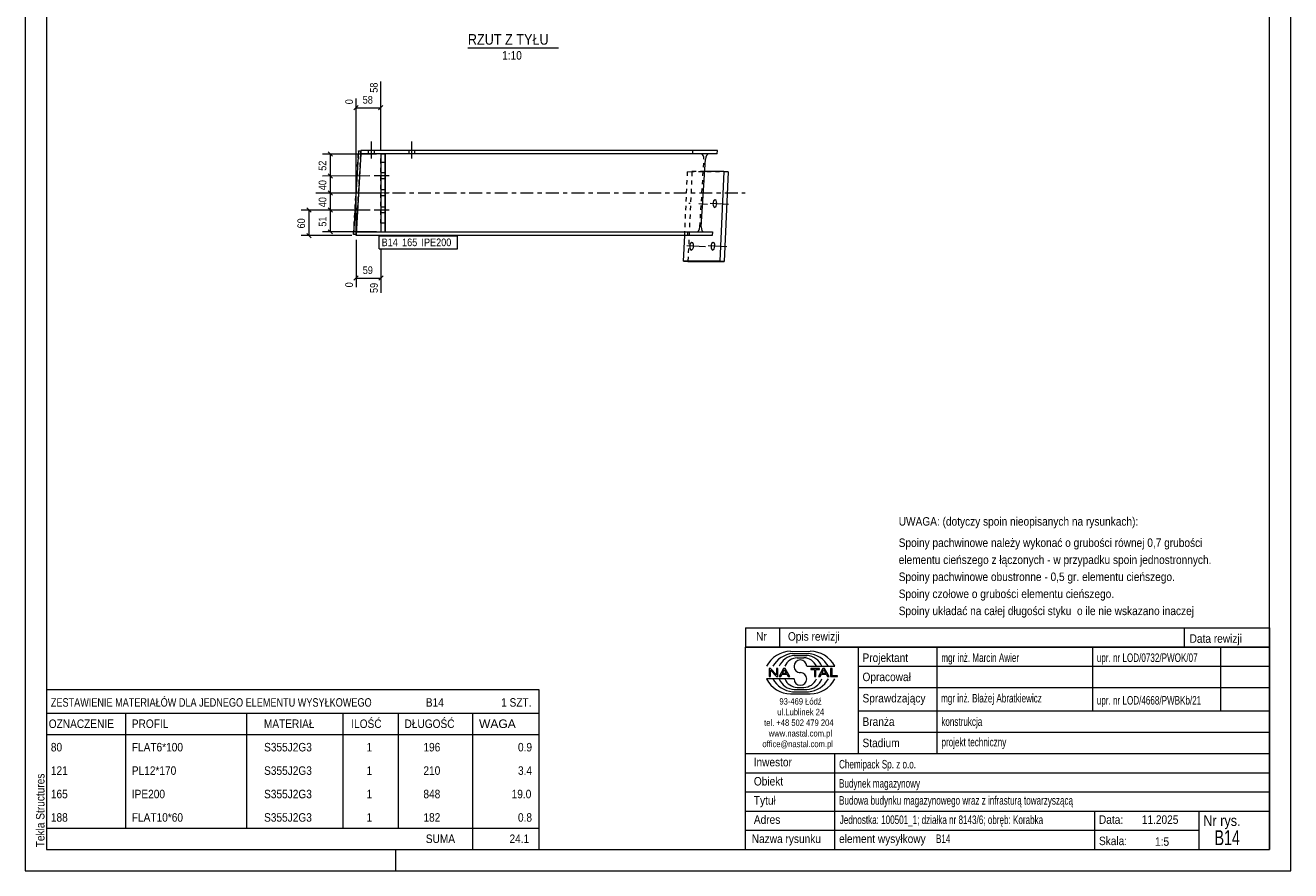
# Model space of a CAD drawing. Header units: millimetres. Extents: x 0 to 297, y 0 to 420.
# Tile 1 of 2: x 0 to 297, y 0 to 198. Entities that reach past the tile are written whole.
import ezdxf

# ---------------------------------------------------------------- set-up
doc = ezdxf.new("R2010")
doc.units = ezdxf.units.MM
for name, pattern in [('XKITLINE00', [0]), ('XKITLINE01', [4, 1, -1, 1, -1]), ('XKITLINE02', [4, 2, -2]), ('XKITLINE03', [6, 3, -1, 1, -1])]:
    doc.linetypes.add(name, pattern=pattern)
for name, color, linetype, lineweight in [('Arkusz rysunku', 3, 'Continuous', 0), ('Element', 2, 'Continuous', 0), ('Inny typ obiektu', 7, 'Continuous', 0), ('Wymiar', 4, 'Continuous', 0), ('Znak elementu', 2, 'Continuous', 0), ('Śruba', 3, 'Continuous', 0)]:
    doc.layers.add(name, color=color, linetype=linetype, lineweight=lineweight)
doc.styles.add('ARIAL', font='ARIAL.TTF')

msp = doc.modelspace()

# ---------------------------------------------------------------- linework, layer by layer
at = {"layer": 'Arkusz rysunku', "linetype": 'XKITLINE00', "lineweight": 0}
for p, q in [((0, 420), (0, 0)), ((297, 0), (297, 420)), ((5, 415), (5, 5)), ((292, 5), (292, 415)), ((5, 5), (292, 5)), ((87, 0), (87, 5)), ((0, 0), (297, 0))]:
    msp.add_line(p, q, dxfattribs=at)
at = {"layer": 'Element', "linetype": 'XKITLINE00', "lineweight": 0}
for p, q in [((78.18, 168.96), (77.03, 149.36)), ((78.74, 168.26), (77.63, 149.32)), ((78.18, 168.96), (78.78, 168.93)), ((78.74, 168.26), (78.79, 169.11)), ((162.41, 168.26), (78.74, 168.26)), ((162.46, 169.11), (78.79, 169.11)), ((84.43, 168.23), (83.43, 168.23)), ((83.43, 168.23), (83.44, 149.99)), ((84.43, 166.23), (84.43, 168.23)), ((84.43, 168.23), (84.43, 168.23)), ((84.43, 168.23), (84.44, 149.99)), ((84.43, 168.23), (84.43, 168.23)), ((158.65, 151.16), (159.62, 167.06)), ((159.7, 167.52), (159.62, 167.06)), ((159.87, 167.91), (159.7, 167.52)), ((160.11, 168.17), (159.87, 167.91)), ((160.38, 168.26), (160.11, 168.17)), ((162.41, 168.26), (162.46, 169.11)), ((84.45, 151.99), (84.43, 166.23)), ((84.43, 166.23), (84.43, 166.23)), ((163.93, 164.11), (159.44, 164.11)), ((163.93, 164.11), (162.98, 143.12)), ((163.93, 164.11), (164.97, 164.05)), ((164.97, 164.05), (164.02, 143.05)), ((84.45, 151.99), (84.44, 151.99)), ((84.45, 149.99), (84.45, 151.99)), ((77.63, 149.32), (77.03, 149.36)), ((77.03, 149.32), (77.04, 149.36)), ((77.03, 149.32), (77.03, 149.36)), ((77.63, 149.29), (77.03, 149.32)), ((77.62, 149.11), (77.63, 149.32)), ((161.25, 149.11), (77.62, 149.11)), ((77.67, 149.96), (161.3, 149.96)), ((83.44, 149.99), (84.44, 149.99)), ((84.44, 149.99), (84.45, 149.99)), ((84.44, 149.99), (84.45, 149.99)), ((154.48, 143.12), (154.76, 149.11)), ((158.65, 151.16), (158.68, 150.7)), ((158.68, 150.7), (158.81, 150.31)), ((158.81, 150.31), (159.02, 150.05)), ((159.02, 150.05), (159.27, 149.96)), ((161.3, 149.96), (161.25, 149.11)), ((154.48, 143.12), (155.52, 143.05)), ((162.98, 143.12), (154.48, 143.12)), ((155.52, 143.05), (164.02, 143.05)), ((164.02, 143.05), (162.98, 143.12))]:
    msp.add_line(p, q, dxfattribs=at)
at = {"layer": 'Element', "linetype": 'XKITLINE01', "lineweight": 0}
for p, q in [((77.04, 149.36), (78.18, 168.93)), ((78.78, 168.89), (77.63, 149.29)), ((77.74, 151.16), (78.67, 167.06)), ((77.74, 151.16), (78.67, 167.06)), ((78.18, 168.93), (78.18, 168.96)), ((78.78, 168.89), (78.18, 168.93)), ((78.7, 167.52), (78.67, 167.06)), ((78.67, 167.06), (78.7, 167.52)), ((78.72, 167.91), (78.7, 167.52)), ((78.7, 167.52), (78.72, 167.91)), ((78.74, 168.17), (78.72, 167.91)), ((78.72, 167.91), (78.74, 168.17)), ((78.74, 168.26), (78.79, 169.11)), ((78.78, 168.93), (78.74, 168.26)), ((78.74, 168.26), (78.74, 168.17)), ((78.74, 168.17), (78.74, 168.26)), ((78.78, 168.93), (78.78, 168.89)), ((83.43, 166.23), (83.43, 168.23)), ((156.64, 168.26), (156.7, 169.11)), ((158.33, 151.16), (159.29, 167.06)), ((158.93, 168.17), (158.67, 168.26)), ((159.14, 167.91), (158.93, 168.17)), ((159.27, 167.52), (159.14, 167.91)), ((159.29, 167.06), (159.27, 167.52)), ((84.43, 166.23), (83.43, 166.23)), ((83.45, 151.99), (83.43, 166.23)), ((154.76, 149.11), (155.44, 164.11)), ((155.44, 164.11), (156.48, 164.05)), ((159.44, 164.11), (155.44, 164.11)), ((156.48, 164.05), (155.52, 143.05)), ((164.97, 164.05), (156.48, 164.05)), ((84.44, 151.99), (83.45, 151.99)), ((83.45, 151.99), (83.45, 149.99)), ((77.62, 149.11), (77.67, 149.96)), ((77.63, 149.32), (77.67, 149.96)), ((77.63, 149.29), (77.63, 149.32)), ((77.63, 149.29), (77.63, 149.29)), ((77.68, 150.05), (77.67, 149.96)), ((77.67, 149.96), (77.68, 150.05)), ((77.69, 150.31), (77.68, 150.05)), ((77.68, 150.05), (77.69, 150.31)), ((77.71, 150.7), (77.69, 150.31)), ((77.69, 150.31), (77.71, 150.7)), ((77.74, 151.16), (77.71, 150.7)), ((77.71, 150.7), (77.74, 151.16)), ((155.49, 149.11), (155.54, 149.96)), ((157.57, 149.96), (157.84, 150.05)), ((157.84, 150.05), (158.08, 150.31)), ((158.08, 150.31), (158.25, 150.7)), ((158.25, 150.7), (158.33, 151.16))]:
    msp.add_line(p, q, dxfattribs=at)
at = {"layer": 'Element', "linetype": 'XKITLINE03', "lineweight": 0}
msp.add_line((68.21, 159.11), (168.97, 159.11), dxfattribs=at)
at = {"layer": 'Inny typ obiektu', "linetype": 'XKITLINE00', "lineweight": 0}
for p, q in [((103.87, 193.16), (125.17, 193.16)), ((169, 57), (169, 52.5)), ((169, 57), (292, 57)), ((177, 57), (177, 52.5)), ((272, 57), (272, 52.5)), ((292, 57), (292, 52.5)), ((292, 52.5), (169, 52.5)), ((169, 5), (169, 52.5)), ((169, 52.5), (292, 52.5)), ((179.62, 51.49), (184.23, 51.5)), ((180.07, 50.99), (183.86, 51)), ((180.46, 50.49), (183.45, 50.49)), ((195.5, 52.5), (195.5, 27.5)), ((214, 27.5), (214, 52.5)), ((250.5, 52.5), (250.5, 37.5)), ((280.5, 52.5), (280.5, 37.5)), ((292, 52.5), (292, 5)), ((181.2, 49.98), (182.73, 49.99)), ((183.42, 47.99), (189.98, 47.99)), ((195.5, 48), (292, 48)), ((180.43, 45.01), (174, 45.01)), ((174.93, 47.44), (174.57, 47.44)), ((174.57, 47.44), (174.57, 45.56)), ((174.57, 45.56), (174.9, 45.56)), ((174.9, 47.04), (176.29, 45.56)), ((174.9, 45.56), (174.9, 47.04)), ((176.31, 45.96), (174.93, 47.44)), ((176.29, 45.56), (176.65, 45.56)), ((176.65, 47.44), (176.31, 47.44)), ((176.31, 47.44), (176.31, 45.96)), ((176.65, 45.56), (176.65, 47.44)), ((177.96, 47.44), (176.94, 45.56)), ((176.94, 45.56), (177.31, 45.56)), ((177.31, 45.56), (177.61, 46.13)), ((177.61, 46.13), (178.71, 46.13)), ((177.71, 46.33), (178.14, 47.24)), ((178.6, 46.33), (177.71, 46.33)), ((178.33, 47.44), (177.96, 47.44)), ((178.14, 47.24), (178.6, 46.33)), ((179.41, 45.56), (178.33, 47.44)), ((178.71, 46.13), (179.02, 45.56)), ((179.02, 45.56), (179.41, 45.56)), ((186.43, 47.44), (184.34, 47.44)), ((184.34, 47.44), (184.34, 47.22)), ((184.34, 47.22), (185.21, 47.22)), ((185.21, 47.22), (185.21, 45.56)), ((185.21, 45.56), (185.56, 45.56)), ((185.56, 45.56), (185.56, 47.22)), ((185.56, 47.22), (186.43, 47.22)), ((187.21, 47.44), (186.2, 45.56)), ((186.2, 45.56), (186.57, 45.56)), ((186.43, 47.22), (186.43, 47.44)), ((186.57, 45.56), (186.86, 46.13)), ((186.86, 46.13), (187.96, 46.13)), ((186.96, 46.33), (187.39, 47.24)), ((187.86, 46.33), (186.96, 46.33)), ((187.59, 47.44), (187.21, 47.44)), ((187.4, 47.24), (187.39, 47.24)), ((187.4, 47.24), (187.86, 46.33)), ((188.67, 45.56), (187.59, 47.44)), ((187.96, 46.13), (188.27, 45.56)), ((188.27, 45.56), (188.67, 45.56)), ((189.36, 47.44), (189.01, 47.44)), ((189.01, 47.44), (189.01, 45.56)), ((189.01, 45.56), (190.66, 45.56)), ((189.36, 45.78), (189.36, 47.44)), ((190.66, 45.78), (189.36, 45.78)), ((190.66, 45.56), (190.66, 45.78)), ((5, 42.5), (5, 37)), ((5, 42.5), (120.5, 42.5)), ((120.5, 42.5), (120.5, 37)), ((180.07, 42.01), (183.86, 42)), ((180.46, 42.51), (183.45, 42.51)), ((181.2, 43.02), (182.73, 43.01)), ((195.5, 43), (292, 43)), ((179.62, 41.51), (184.23, 41.5)), ((5, 37), (5, 32)), ((5, 37), (120.5, 37)), ((23.5, 37), (23.5, 32)), ((52, 32), (52, 37)), ((74.5, 37), (74.5, 32)), ((87.5, 37), (87.5, 32)), ((105, 37), (105, 32)), ((120.5, 37), (120.5, 32)), ((195.5, 37.5), (292, 37.5)), ((5, 32), (120.5, 32)), ((5, 32), (5, 26.5)), ((23.5, 32), (23.5, 26.5)), ((52, 26.5), (52, 32)), ((74.5, 32), (74.5, 26.5)), ((87.5, 32), (87.5, 26.5)), ((105, 32), (105, 26.5)), ((120.5, 32), (120.5, 26.5)), ((195.5, 32.5), (292, 32.5)), ((169, 27.5), (292, 27.5)), ((190, 5), (190, 27.5)), ((5, 26.5), (5, 21)), ((23.5, 26.5), (23.5, 21)), ((52, 21), (52, 26.5)), ((74.5, 26.5), (74.5, 21)), ((87.5, 26.5), (87.5, 21)), ((105, 26.5), (105, 21)), ((120.5, 26.5), (120.5, 21)), ((5, 21), (5, 15.5)), ((23.5, 21), (23.5, 15.5)), ((52, 15.5), (52, 21)), ((74.5, 21), (74.5, 15.5)), ((87.5, 21), (87.5, 15.5)), ((105, 21), (105, 15.5)), ((120.5, 21), (120.5, 15.5)), ((169, 23), (292, 23)), ((169, 18.5), (292, 18.5)), ((5, 15.5), (5, 10)), ((23.5, 15.5), (23.5, 10)), ((52, 10), (52, 15.5)), ((74.5, 15.5), (74.5, 10)), ((87.5, 15.5), (87.5, 10)), ((105, 15.5), (105, 10)), ((120.5, 15.5), (120.5, 10)), ((169, 14), (292, 14)), ((251, 5), (251, 14)), ((275.5, 5), (275.5, 14)), ((5, 10), (5, 5)), ((5, 10), (120.5, 10)), ((105, 10), (105, 5)), ((120.5, 10), (120.5, 5)), ((169, 9.5), (275.5, 9.5)), ((5, 5), (120.5, 5)), ((169, 5), (292, 5))]:
    msp.add_line(p, q, dxfattribs=at)
for centre, radius, start, end in [((179.72, 45.08), 6.42, 90.8317, 153.0136), ((180.67, 45), 6.02, 95.7347, 150.2266), ((183.22, 46.41), 4.08, 22.7023, 86.7527), ((183.24, 44.98), 6.04, 29.8256, 84.1252), ((184.25, 45.07), 6.43, 27.0191, 90.199), ((180.7, 46.42), 4.07, 93.3428, 157.3393), ((181.33, 46.6), 3.38, 92.229, 155.8008), ((181.92, 47.99), 1.49, 0.0741, 179.9259), ((181.92, 47.99), 1.49, 179.9259, 270), ((182.59, 46.6), 3.39, 24.2351, 87.5913), ((179.72, 47.92), 6.42, 206.9864, 269.1683), ((180.67, 48), 6.02, 209.7734, 264.2653), ((180.7, 46.58), 4.07, 202.6607, 266.6572), ((181.33, 46.4), 3.38, 204.1992, 267.771), ((181.92, 45.01), 1.49, 180.0741, 359.9259), ((181.92, 45), 1.49, 0.0741, 90), ((182.59, 46.4), 3.39, 272.4087, 335.7649), ((183.22, 46.59), 4.08, 273.2473, 337.2977), ((183.24, 48.02), 6.04, 275.8748, 330.1744), ((184.25, 47.93), 6.43, 269.801, 332.9809)]:
    msp.add_arc(centre, radius, start, end, dxfattribs=at)
at = {"layer": 'Wymiar', "linetype": 'XKITLINE00', "lineweight": 0}
for p, q in [((83.43, 169.23), (83.43, 185.3)), ((77.62, 150.11), (77.62, 181.26)), ((78.13, 179.62), (77.11, 178.6)), ((77.62, 179.11), (83.43, 179.11)), ((83.94, 179.62), (82.92, 178.6)), ((82.43, 168.23), (69.75, 168.21)), ((71.1, 168.72), (72.12, 167.71)), ((71.62, 163.08), (71.61, 168.21)), ((71.11, 163.59), (72.13, 162.58)), ((71.11, 163.59), (72.13, 162.58)), ((80.9, 163.09), (69.76, 163.08)), ((80.9, 163.09), (69.76, 163.08)), ((71.62, 159.08), (71.62, 163.08)), ((80.91, 159.09), (69.76, 159.08)), ((80.91, 159.09), (69.76, 159.08)), ((71.11, 159.59), (72.13, 158.58)), ((71.11, 159.59), (72.13, 158.58)), ((71.62, 155.08), (71.62, 159.08)), ((80.91, 155.09), (64.76, 155.09)), ((66.11, 155.6), (67.13, 154.59)), ((66.62, 149.11), (66.62, 155.09)), ((80.91, 155.09), (69.76, 155.08)), ((80.91, 155.09), (69.76, 155.08)), ((71.11, 155.59), (72.13, 154.58)), ((71.11, 155.59), (72.13, 154.58)), ((71.63, 149.98), (71.62, 155.08)), ((76.62, 149.11), (64.76, 149.11)), ((66.11, 149.62), (67.13, 148.6)), ((82.44, 149.99), (69.77, 149.97)), ((71.12, 150.48), (72.14, 149.47)), ((77.62, 148.11), (77.62, 136.95)), ((83.45, 146.01), (83.45, 135.62)), ((78.13, 139.62), (77.11, 138.6)), ((83.96, 139.62), (82.94, 138.6)), ((77.62, 139.11), (83.45, 139.11))]:
    msp.add_line(p, q, dxfattribs=at)
at = {"layer": 'Znak elementu', "linetype": 'XKITLINE00', "lineweight": 0}
for p, q in [((83.02, 149.01), (101.45, 149.01)), ((83.02, 146.01), (83.02, 149.01)), ((101.45, 146.01), (101.45, 149.01)), ((83.02, 146.01), (101.45, 146.01))]:
    msp.add_line(p, q, dxfattribs=at)
at = {"layer": 'Śruba', "linetype": 'XKITLINE00', "lineweight": 0}
for p, q in [((81.26, 167.18), (81.26, 171.18)), ((81.26, 167.18), (81.26, 171.18)), ((90.76, 167.18), (90.76, 171.18)), ((90.76, 167.18), (90.76, 171.18)), ((80.56, 168.26), (80.56, 169.11)), ((80.56, 168.26), (80.56, 169.11)), ((81.96, 168.26), (81.96, 169.11)), ((81.96, 168.26), (81.96, 169.11)), ((90.06, 168.26), (90.06, 169.11)), ((90.06, 168.26), (90.06, 169.11)), ((91.46, 168.26), (91.46, 169.11)), ((91.46, 168.26), (91.46, 169.11)), ((84.43, 163.8), (83.43, 163.8)), ((85.4, 163.1), (81.9, 163.09)), ((84.43, 162.4), (83.43, 162.4)), ((85.41, 159.1), (81.91, 159.09)), ((84.44, 159.8), (83.44, 159.8)), ((84.44, 158.4), (83.44, 158.4)), ((161.9, 157.5), (161.55, 157.22)), ((162.12, 157.35), (161.9, 157.5)), ((85.41, 155.1), (81.91, 155.09)), ((84.44, 155.8), (83.44, 155.8)), ((165.07, 156.4), (160.75, 156.66)), ((161.43, 156.88), (161.39, 156.54)), ((161.39, 156.54), (161.42, 156.2)), ((161.42, 156.2), (161.57, 155.84)), ((161.55, 157.22), (161.43, 156.88)), ((161.57, 155.84), (161.79, 155.7)), ((161.79, 155.7), (162.14, 155.97)), ((162.26, 157), (162.12, 157.35)), ((162.14, 155.97), (162.26, 156.31)), ((162.29, 156.66), (162.26, 157)), ((162.26, 156.31), (162.29, 156.66)), ((84.44, 154.4), (83.44, 154.4)), ((159.62, 146.42), (155.3, 146.68)), ((155.98, 146.9), (155.94, 146.55)), ((155.94, 146.55), (155.97, 146.21)), ((155.97, 146.21), (156.12, 145.85)), ((156.1, 147.23), (155.98, 146.9)), ((156.45, 147.51), (156.1, 147.23)), ((156.12, 145.85), (156.34, 145.71)), ((156.34, 145.71), (156.69, 145.99)), ((156.67, 147.37), (156.45, 147.51)), ((156.81, 147.01), (156.67, 147.37)), ((156.69, 145.99), (156.81, 146.32)), ((156.84, 146.67), (156.81, 147.01)), ((156.81, 146.32), (156.84, 146.67)), ((164.62, 146.42), (160.29, 146.68)), ((160.98, 146.9), (160.94, 146.55)), ((160.94, 146.55), (160.97, 146.21)), ((160.97, 146.21), (161.11, 145.85)), ((161.09, 147.23), (160.98, 146.9)), ((161.44, 147.51), (161.09, 147.23)), ((161.11, 145.85), (161.33, 145.71)), ((161.33, 145.71), (161.68, 145.99)), ((161.67, 147.37), (161.44, 147.51)), ((161.81, 147.01), (161.67, 147.37)), ((161.68, 145.99), (161.8, 146.32)), ((161.8, 146.32), (161.84, 146.67)), ((161.84, 146.67), (161.81, 147.01))]:
    msp.add_line(p, q, dxfattribs=at)
at = {"layer": 'Śruba', "linetype": 'XKITLINE02', "lineweight": 0}
msp.add_line((160.08, 156.4), (155.75, 156.66), dxfattribs=at)

# ---------------------------------------------------------------- texts
at = {"layer": 'Arkusz rysunku', "style": 'ARIAL', "width": 0.85}
msp.add_text('Tekla Structures', height=2, rotation=90, dxfattribs=at).set_placement((4.5, 5.5))
at = {"layer": 'Inny typ obiektu', "style": 'ARIAL'}
for s, height, width, p in [('RZUT Z TYŁU', 2.5, 0.85, (103.87, 193.91)), ('1:10', 2, 0.85, (111.92, 190.41)), ('UWAGA: (dotyczy spoin nieopisanych na rysunkach):', 2, 0.85, (205, 81)), ('Spoiny pachwinowe należy wykonać o grubości równej 0,7 grubości', 2, 0.85, (205, 76)), ('elementu cieńszego z łączonych - w przypadku spoin jednostronnych.', 2, 0.85, (205, 72)), ('Spoiny pachwinowe obustronne - 0,5 gr. elementu cieńszego.', 2, 0.85, (205, 68)), ('Spoiny czołowe o grubości elementu cieńszego.', 2, 0.85, (205, 64)), ('Spoiny układać na całej długości styku  o ile nie wskazano inaczej', 2, 0.85, (205, 60)), ('Nr', 2, 0.85, (171.54, 54)), ('Opis rewizji', 2, 0.85, (179, 54)), ('Data rewizji', 2, 0.85, (273.28, 53.5)), ('Projektant', 2, 0.85, (196.5, 49)), ('mgr inż. Marcin Awier', 2, 0.68, (215, 49)), ('upr. nr LOD/0732/PWOK/07', 2, 0.68, (251.5, 49)), ('Opracował', 2, 0.85, (196.5, 44.5)), ('Sprawdzający', 2, 0.85, (196.5, 39.5)), ('mgr inż. Błażej Abratkiewicz', 2, 0.68, (214.94, 39.5)), ('ZESTAWIENIE MATERIAŁÓW DLA JEDNEGO ELEMENTU WYSYŁKOWEGO', 2, 0.765, (6, 38.5)), ('B14', 2, 0.85, (94, 38.5)), ('1', 2, 0.85, (111.69, 38.5)), (' SZT.', 2, 0.85, (113, 38.5)), ('93-469 Łódź', 1.5, 0.85, (177, 39)), ('upr. nr LOD/4668/PWBKb/21', 2, 0.68, (251.5, 39)), ('MATERIAŁ', 2, 0.85, (56, 33.5)), ('ILOŚĆ', 2, 0.85, (76.5, 33.5)), ('DŁUGOŚĆ', 2, 0.85, (89, 33.5)), ('ul.Lublinek 24', 1.5, 0.85, (176.5, 36.5)), ('Branża', 2, 0.85, (196.5, 34)), ('konstrukcja', 2, 0.68, (215, 34)), ('OZNACZENIE', 2, 0.85, (5.5, 33.5)), ('PROFIL', 2, 0.85, (25, 33.5)), ('WAGA', 2, 1.008832, (106.5, 33.5)), ('tel. +48 502 479 204', 1.5, 0.85, (173.41, 34)), ('www.nastal.com.pl', 1.5, 0.85, (174.5, 31.5)), ('80', 2, 0.85, (6, 28)), ('FLAT6*100', 2, 0.85, (25, 28)), ('S355J2G3', 2, 0.85, (56.04, 28)), ('1', 2, 0.85, (80.09, 28)), ('196', 2, 0.85, (93.44, 28)), ('0.9', 2, 0.85, (115.63, 28)), ('office@nastal.com.pl', 1.5, 0.85, (173, 29)), ('Stadium', 2, 0.85, (196.5, 29)), ('projekt techniczny', 2, 0.68, (215.04, 29.19)), ('121', 2, 0.85, (6, 22.5)), ('PL12*170', 2, 0.85, (25, 22.5)), ('S355J2G3', 2, 0.85, (56.04, 22.5)), ('1', 2, 0.85, (80.09, 22.5)), ('210', 2, 0.85, (93.44, 22.5)), ('3.4', 2, 0.85, (115.63, 22.5)), ('Inwestor', 2, 0.85, (170.96, 24.5)), ('Chemipack Sp. z o.o.', 2, 0.68, (191, 24)), ('Obiekt', 2, 0.85, (171, 20)), ('Budynek magazynowy', 2, 0.68, (191, 19.5)), ('165', 2, 0.85, (6, 17)), ('IPE200', 2, 0.85, (25, 17)), ('S355J2G3', 2, 0.85, (56.04, 17)), ('1', 2, 0.85, (80.09, 17)), ('848', 2, 0.85, (93.44, 17)), ('19.0', 2, 0.85, (114.15, 17)), ('Tytuł', 2, 0.85, (171, 15.5)), ('Budowa budynku magazynowego wraz z infrasturą towarzyszącą', 2, 0.68, (191, 15.5)), ('188', 2, 0.85, (6, 11.5)), ('FLAT10*60', 2, 0.85, (25, 11.5)), ('S355J2G3', 2, 0.85, (56.04, 11.5)), ('1', 2, 0.85, (80.09, 11.5)), ('182', 2, 0.85, (93.44, 11.5)), ('0.8', 2, 0.85, (115.63, 11.5)), ('Adres', 2, 0.85, (171, 11)), ('Jednostka: 100501_1; działka nr 8143/6; obręb: Korabka', 2, 0.68, (191.16, 10.96)), ('Data:', 2, 0.85, (252, 11)), ('11.2025', 2, 0.85, (262.06, 11)), ('Nr rys.', 2.5, 0.85, (276.5, 10.5)), ('B14', 3.5, 0.68, (279.14, 6)), ('SUMA', 2, 0.85, (94, 6.5)), ('24.1', 2, 0.85, (113.65, 6.5)), ('Nazwa rysunku', 2, 0.85, (170.5, 6.5)), ('element wysyłkowy', 2, 0.85, (191, 6.5)), ('B14', 2, 0.68, (213.75, 6.5)), ('Skala:', 2, 0.85, (252, 6)), ('1:5', 2, 0.85, (265.16, 5.85))]:
    msp.add_text(s, height=height, dxfattribs=dict(at, width=width)).set_placement(p)
at = {"layer": 'Wymiar', "style": 'ARIAL', "width": 0.85}
for s, rotation, p in [('58', 90.0002, (82.71, 182.63)), ('0', 90.0002, (76.9, 179.93)), ('52', 90.0575, (70.65, 164.31)), ('40', 90.0575, (70.66, 159.75)), ('40', 90.0575, (70.66, 155.75)), ('60', 90.0002, (65.66, 150.77)), ('51', 90.0575, (70.67, 151.19)), ('0', 90.0002, (76.9, 136.95)), ('59', 90.0002, (82.73, 135.62))]:
    msp.add_text(s, height=1.8, rotation=rotation, dxfattribs=at).set_placement(p)
for s, p in [('58', (79.19, 180.07)), ('59', (79.2, 140.07))]:
    msp.add_text(s, height=1.8, dxfattribs=at).set_placement(p)
at = {"layer": 'Znak elementu', "style": 'ARIAL', "width": 0.85}
for s, p in [('B14', (83.62, 146.61)), ('165', (88.43, 146.61)), ('IPE200', (92.98, 146.61))]:
    msp.add_text(s, height=1.8, dxfattribs=at).set_placement(p)

doc.saveas('drawing.dxf')
